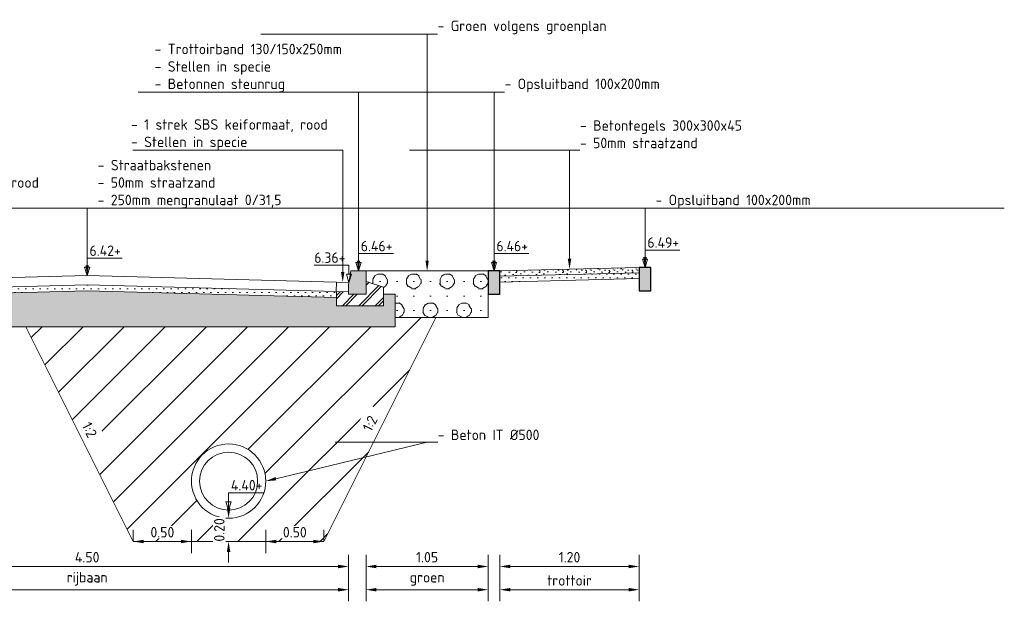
# Model space of a CAD drawing. Header units: metres. Extents: x 155733.7 to 155749.8, y 461848 to 461883.6.
# Tile 13 of 13: x 155740.4 to 155748.8, y 461878.6 to 461883.6. Entities that reach past the tile are written whole.
import ezdxf
from ezdxf import colors
from ezdxf.entities.mleader import LeaderData, LeaderLine
from ezdxf.math import Vec2, Vec3

# ---------------------------------------------------------------- set-up
doc = ezdxf.new("R2010")
doc.units = ezdxf.units.M
doc.layers.get('0').update_dxf_attribs({"lineweight": 18})
doc.layers.get('Defpoints').update_dxf_attribs({"lineweight": 18})
for name, color, linetype, lineweight, true_color in [('N-WE-GR-HEESTER-GD', 3, 'Continuous', 18, 0x00ff00), ('N-WE-GR-TEELAARDE 50-A', 7, 'Continuous', 18, 0xa55200), ('N-WE-RI-ITR-GD', 7, 'Continuous', 18, 0x00a500)]:
    doc.layers.add(name, color=color, linetype=linetype, lineweight=lineweight, true_color=true_color)
for name, color, linetype, lineweight in [('N-WE-GW-GROND_ZAND-AD-50', 7, 'Continuous', 18), ('N-WE-GW-OPHOGING-WERK-AD-50', 92, 'Continuous', 18), ('N-WE-OG-HOOGTEPUNT-T18', 10, 'Continuous', 18), ('N-WE-VH-FUNDERING-AD-50', 252, 'Continuous', 18), ('N-WE-VH-KANTOPSLUITING_OPSLUITBAND-SD', 150, 'Continuous', 25), ('N-WE-VH-KANTOPSLUITING_TROTTOIRBAND-SD', 210, 'Continuous', 18), ('N-WE-VH-VERHARDING-GD', 7, 'Continuous', 18), ('N-WE-VH-VERHARDING_FUNDERING-A-20', 7, 'Continuous', 18), ('X-XX-AL-M', 7, 'Continuous', 18), ('X-XX-AL-PEILMAAT-SD', 7, 'Continuous', 18), ('X-XX-AL-T18', 10, 'Continuous', 18)]:
    doc.layers.add(name, color=color, linetype=linetype, lineweight=lineweight)
doc.layers.add('X-XX-AL-HULPLIJN-G', color=210, linetype='Continuous', lineweight=18, plot=False)
doc.styles.add('NLCS-ISO', font='NLCS-ISO.ttf')
doc.styles.add('NLCS-ISO-M50-T18', font='NLCS-ISO.ttf', dxfattribs={"height": 0.09})
doc.dimstyles.new('NLCS-M50-T18-PIJL_L2_H2', dxfattribs={"dimscale": 0.05, "dimtxt": 2.5, "dimasz": 1.8, "dimexe": 2, "dimexo": 2, "dimgap": 0.7, "dimtad": 1, "dimzin": 0, "dimdsep": 46, "dimtxsty": 'NLCS-ISO-M50-T18', "dimcen": 0, "dimdle": 2, "dimclrd": 256, "dimclre": 256, "dimclrt": 10, "dimazin": 0, "dimtfac": 1, "dimtdec": 3, "dimtofl": 0, "dimtmove": 0, "dimatfit": 3, "dimfxl": 2, "dimfxlon": 1, "dimtfillclr": 256, "dimtolj": 1, "dimtzin": 0, "dimlwd": -1, "dimlwe": -1, "dimarcsym": 0})
pattern_1 = [(0, (0, -0.608964), (0.03125, 0.03125), [0, -0.0625])]

# ---------------------------------------------------------------- blocks, each defined once
blk = doc.blocks.new('SVH-KANTOPSLUITING_TROTTOIRBAND_130 150X200-D')
blk.add_hatch(color=254).paths.add_polyline_path([(-0.15, -0.12), (-0.15, -0.2), (0, -0.2), (0, 0), (-0.13, 0)])
at = {"flags": 128}
blk.add_lwpolyline([(-0.15, -0.12), (-0.15, -0.2), (0, -0.2), (0, 0), (-0.13, 0)], close=True, dxfattribs=at)
blk = doc.blocks.new('SAL-PEILMAAT_INFRACAD_H01-SOD')
for p, q in [((0, 3), (6, 3)), ((0, 1.44), (0, 3)), ((0.45, 1.44), (-0.45, 1.44)), ((-0.45, 1.44), (0, 0)), ((0.45, 1.44), (0, 0))]:
    blk.add_line(p, q)
at = {"style": 'NLCS-ISO'}
blk.add_attdef('...', (0.4, 3.4), '', height=1.8, dxfattribs=at)
blk = doc.blocks.new('*D26')
at = {"layer": 'Defpoints', "color": 0, "transparency": 16777216}
for p in [(155738.6849, 461881.35), (155743.1849, 461881.33), (155743.1849, 461878.9048)]:
    blk.add_point(p, dxfattribs=at)
at = {"layer": 'X-XX-AL-M', "transparency": 16777216}
for p, q in [((155738.6849, 461879.0048), (155738.6849, 461878.8048)), ((155743.1849, 461879.0048), (155743.1849, 461878.8048)), ((155738.7749, 461878.9048), (155743.0949, 461878.9048))]:
    blk.add_line(p, q, dxfattribs=at)
for points in [[(155738.7749, 461878.9198), (155738.7749, 461878.8898), (155738.6849, 461878.9048)], [(155743.0949, 461878.9198), (155743.0949, 461878.8898), (155743.1849, 461878.9048)]]:
    blk.add_solid(points, dxfattribs=at)
at = {"layer": 'X-XX-AL-M', "color": 10, "transparency": 16777216, "insert": (155740.9349, 461878.9848), "char_height": 0.09, "attachment_point": 5, "style": 'NLCS-ISO-M50-T18', "bg_fill": 3, "box_fill_scale": 1.1, "bg_fill_color": 256, "bg_fill_true_color": 13158600, "bg_fill_transparency": 0}
blk.add_mtext('\\A1;4.50', dxfattribs=at)
blk = doc.blocks.new('*D27')
at = {"layer": 'Defpoints', "color": 0, "transparency": 16777216}
for p in [(155744.4865, 461881.45), (155745.686, 461881.48), (155745.686, 461878.9048)]:
    blk.add_point(p, dxfattribs=at)
at = {"layer": 'X-XX-AL-M', "transparency": 16777216}
for p, q in [((155744.4865, 461879.0048), (155744.4865, 461878.8048)), ((155745.686, 461879.0048), (155745.686, 461878.8048)), ((155744.5765, 461878.9048), (155745.596, 461878.9048))]:
    blk.add_line(p, q, dxfattribs=at)
for points in [[(155744.5765, 461878.9198), (155744.5765, 461878.8898), (155744.4865, 461878.9048)], [(155745.596, 461878.9198), (155745.596, 461878.8898), (155745.686, 461878.9048)]]:
    blk.add_solid(points, dxfattribs=at)
at = {"layer": 'X-XX-AL-M', "color": 10, "transparency": 16777216, "insert": (155745.0862, 461878.9848), "char_height": 0.09, "attachment_point": 5, "style": 'NLCS-ISO-M50-T18', "bg_fill": 3, "box_fill_scale": 1.1, "bg_fill_color": 256, "bg_fill_true_color": 13158600, "bg_fill_transparency": 0}
blk.add_mtext('\\A1;1.20', dxfattribs=at)
blk = doc.blocks.new('*D28')
at = {"layer": 'Defpoints', "color": 0, "transparency": 16777216}
for p in [(155743.3349, 461881.45), (155744.3865, 461881.45), (155744.3865, 461878.9048)]:
    blk.add_point(p, dxfattribs=at)
at = {"layer": 'X-XX-AL-M', "transparency": 16777216}
for p, q in [((155743.3349, 461879.0048), (155743.3349, 461878.8048)), ((155744.3865, 461879.0048), (155744.3865, 461878.8048)), ((155743.4249, 461878.9048), (155744.2965, 461878.9048))]:
    blk.add_line(p, q, dxfattribs=at)
for points in [[(155743.4249, 461878.9198), (155743.4249, 461878.8898), (155743.3349, 461878.9048)], [(155744.2965, 461878.9198), (155744.2965, 461878.8898), (155744.3865, 461878.9048)]]:
    blk.add_solid(points, dxfattribs=at)
at = {"layer": 'X-XX-AL-M', "color": 10, "transparency": 16777216, "insert": (155743.8607, 461878.9848), "char_height": 0.09, "attachment_point": 5, "style": 'NLCS-ISO-M50-T18', "bg_fill": 3, "box_fill_scale": 1.1, "bg_fill_color": 256, "bg_fill_true_color": 13158600, "bg_fill_transparency": 0}
blk.add_mtext('\\A1;1.05', dxfattribs=at)
blk = doc.blocks.new('*D29')
at = {"layer": 'Defpoints', "color": 0, "transparency": 16777216}
for p in [(155744.4865, 461881.45), (155745.686, 461881.48), (155744.4865, 461878.7048)]:
    blk.add_point(p, dxfattribs=at)
at = {"layer": 'X-XX-AL-M', "transparency": 16777216}
for p, q in [((155744.4865, 461878.8048), (155744.4865, 461878.6048)), ((155745.686, 461878.8048), (155745.686, 461878.6048)), ((155745.596, 461878.7048), (155744.5765, 461878.7048))]:
    blk.add_line(p, q, dxfattribs=at)
for points in [[(155744.5765, 461878.7198), (155744.5765, 461878.6898), (155744.4865, 461878.7048)], [(155745.596, 461878.7198), (155745.596, 461878.6898), (155745.686, 461878.7048)]]:
    blk.add_solid(points, dxfattribs=at)
at = {"layer": 'X-XX-AL-M', "color": 10, "transparency": 16777216, "insert": (155745.0862, 461878.7848), "char_height": 0.09, "attachment_point": 5, "style": 'NLCS-ISO-M50-T18', "bg_fill": 3, "box_fill_scale": 1.1, "bg_fill_color": 256, "bg_fill_true_color": 13158600, "bg_fill_transparency": 0}
blk.add_mtext('\\A1;trottoir', dxfattribs=at)
blk = doc.blocks.new('*D30')
at = {"layer": 'Defpoints', "color": 0, "transparency": 16777216}
for p in [(155743.3349, 461881.45), (155744.3865, 461881.45), (155743.3349, 461878.7048)]:
    blk.add_point(p, dxfattribs=at)
at = {"layer": 'X-XX-AL-M', "transparency": 16777216}
for p, q in [((155743.3349, 461878.8048), (155743.3349, 461878.6048)), ((155744.3865, 461878.8048), (155744.3865, 461878.6048)), ((155744.2965, 461878.7048), (155743.4249, 461878.7048))]:
    blk.add_line(p, q, dxfattribs=at)
for points in [[(155743.4249, 461878.7198), (155743.4249, 461878.6898), (155743.3349, 461878.7048)], [(155744.2965, 461878.7198), (155744.2965, 461878.6898), (155744.3865, 461878.7048)]]:
    blk.add_solid(points, dxfattribs=at)
at = {"layer": 'X-XX-AL-M', "color": 10, "transparency": 16777216, "insert": (155743.8607, 461878.7983), "char_height": 0.09, "attachment_point": 5, "style": 'NLCS-ISO-M50-T18', "bg_fill": 3, "box_fill_scale": 1.1, "bg_fill_color": 256, "bg_fill_true_color": 13158600, "bg_fill_transparency": 0}
blk.add_mtext('\\A1;groen', dxfattribs=at)
blk = doc.blocks.new('*D31')
at = {"layer": 'Defpoints', "color": 0, "transparency": 16777216}
for p in [(155738.6849, 461881.35), (155743.1849, 461881.33), (155738.6849, 461878.7048)]:
    blk.add_point(p, dxfattribs=at)
at = {"layer": 'X-XX-AL-M', "transparency": 16777216}
for p, q in [((155738.6849, 461878.8048), (155738.6849, 461878.6048)), ((155743.1849, 461878.8048), (155743.1849, 461878.6048)), ((155743.0949, 461878.7048), (155738.7749, 461878.7048))]:
    blk.add_line(p, q, dxfattribs=at)
for points in [[(155738.7749, 461878.7198), (155738.7749, 461878.6898), (155738.6849, 461878.7048)], [(155743.0949, 461878.7198), (155743.0949, 461878.6898), (155743.1849, 461878.7048)]]:
    blk.add_solid(points, dxfattribs=at)
at = {"layer": 'X-XX-AL-M', "color": 10, "transparency": 16777216, "insert": (155740.9349, 461878.7983), "char_height": 0.09, "attachment_point": 5, "style": 'NLCS-ISO-M50-T18', "bg_fill": 3, "box_fill_scale": 1.1, "bg_fill_color": 256, "bg_fill_true_color": 13158600, "bg_fill_transparency": 0}
blk.add_mtext('\\A1;rijbaan', dxfattribs=at)
blk = doc.blocks.new('*D34')
at = {"layer": 'Defpoints', "color": 0, "transparency": 16777216}
for p in [(155741.8319, 461879.64), (155741.3319, 461879.12), (155741.3319, 461879.12)]:
    blk.add_point(p, dxfattribs=at)
at = {"layer": 'X-XX-AL-M', "transparency": 16777216}
for p, q in [((155741.3319, 461879.12), (155741.3319, 461879.22)), ((155741.8319, 461879.22), (155741.8319, 461879.02)), ((155741.7419, 461879.12), (155741.4219, 461879.12))]:
    blk.add_line(p, q, dxfattribs=at)
for points in [[(155741.4219, 461879.135), (155741.4219, 461879.105), (155741.3319, 461879.12)], [(155741.7419, 461879.135), (155741.7419, 461879.105), (155741.8319, 461879.12)]]:
    blk.add_solid(points, dxfattribs=at)
at = {"layer": 'X-XX-AL-M', "color": 10, "transparency": 16777216, "insert": (155741.5819, 461879.2), "char_height": 0.09, "attachment_point": 5, "style": 'NLCS-ISO-M50-T18', "bg_fill": 3, "box_fill_scale": 1.1, "bg_fill_color": 256, "bg_fill_true_color": 13158600, "bg_fill_transparency": 0}
blk.add_mtext('\\A1;0.50', dxfattribs=at)
blk = doc.blocks.new('*D35')
at = {"layer": 'Defpoints', "color": 0, "transparency": 16777216}
for p in [(155742.4719, 461879.64), (155742.9718, 461879.12), (155742.9718, 461879.12)]:
    blk.add_point(p, dxfattribs=at)
at = {"layer": 'X-XX-AL-M', "transparency": 16777216}
for p, q in [((155742.4719, 461879.22), (155742.4719, 461879.02)), ((155742.9718, 461879.12), (155742.9718, 461879.22)), ((155742.5619, 461879.12), (155742.8818, 461879.12))]:
    blk.add_line(p, q, dxfattribs=at)
for points in [[(155742.5619, 461879.135), (155742.5619, 461879.105), (155742.4719, 461879.12)], [(155742.8818, 461879.135), (155742.8818, 461879.105), (155742.9718, 461879.12)]]:
    blk.add_solid(points, dxfattribs=at)
at = {"layer": 'X-XX-AL-M', "color": 10, "transparency": 16777216, "insert": (155742.7218, 461879.2), "char_height": 0.09, "attachment_point": 5, "style": 'NLCS-ISO-M50-T18', "bg_fill": 3, "box_fill_scale": 1.1, "bg_fill_color": 256, "bg_fill_true_color": 13158600, "bg_fill_transparency": 0}
blk.add_mtext('\\A1;0.50', dxfattribs=at)
blk = doc.blocks.new('*D36')
at = {"layer": 'X-XX-AL-M', "transparency": 16777216}
for p, q in [((155742.1519, 461879.41), (155742.1519, 461879.5)), ((155742.1519, 461879.32), (155742.0519, 461879.32)), ((155742.1519, 461879.12), (155742.0519, 461879.12)), ((155742.1519, 461879.03), (155742.1519, 461878.94))]:
    blk.add_line(p, q, dxfattribs=at)
for points in [[(155742.1369, 461879.41), (155742.1669, 461879.41), (155742.1519, 461879.32)], [(155742.1369, 461879.03), (155742.1669, 461879.03), (155742.1519, 461879.12)]]:
    blk.add_solid(points, dxfattribs=at)
at = {"layer": 'X-XX-AL-M', "color": 10, "transparency": 16777216, "insert": (155742.0719, 461879.22), "char_height": 0.09, "attachment_point": 5, "rotation": 90, "style": 'NLCS-ISO-M50-T18', "bg_fill": 3, "box_fill_scale": 1.1, "bg_fill_color": 256, "bg_fill_true_color": 13158600, "bg_fill_transparency": 0}
blk.add_mtext('\\A1;0.20', dxfattribs=at)
at = {"layer": 'Defpoints', "color": 0, "transparency": 16777216}
for p in [(155742.1519, 461879.32), (155742.1519, 461879.12), (155742.1519, 461879.12)]:
    blk.add_point(p, dxfattribs=at)
blk = doc.blocks.new('SVH-KANTOPSLUITING_OPSLUITBAND_100X200-D')
blk.add_hatch(color=254).paths.add_polyline_path([(-0.1, -0.2), (0, -0.2), (0, 0), (-0.1, 0)])
at = {"flags": 128}
blk.add_lwpolyline([(-0.1, -0.2), (0, -0.2), (0, 0), (-0.1, 0)], close=True, dxfattribs=at)

msp = doc.modelspace()

# ---------------------------------------------------------------- hatches: boundary and pattern name
at = {"layer": 'N-WE-GR-TEELAARDE 50-A'}
h = msp.add_hatch(dxfattribs=at)
h.set_pattern_fill('AGR-BOMENGROND-SO', color=256, scale=0.05, pattern_type=2)
h.set_pattern_definition([(0, (162193.89987, 470374.85934), (0, 0.125), [0, -0.1443375]), (0, (162193.88312, 470374.79684), (0.1443375, 0.25), [0.033494, -0.255181]), (30, (162193.91662, 470374.79684), (0.144337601, 0.2499999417), [0.033494, -0.466506]), (60, (162193.94562, 470374.81359), (-0.144337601, 0.249999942), [0.033494, -0.255181]), (90, (162193.96237, 470374.84259), (-0.1443375, 0.25), [0.033494, -0.466506]), (120, (162193.96237, 470374.87609), (-0.288675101, -5.8e-08), [0.033494, -0.255181]), (150, (162193.94562, 470374.90509), (-0.288675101, 5.83e-08), [0.033494, -0.466506]), (180, (162193.91662, 470374.92184), (-0.1443375, -0.25), [0.033494, -0.255181]), (210, (162193.88312, 470374.92184), (-0.144337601, -0.2499999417), [0.033494, -0.466506]), (240, (162193.85412, 470374.9051), (0.144337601, -0.249999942), [0.033494, -0.255181]), (270, (162193.83737, 470374.87609), (0.1443375, -0.25), [0.033494, -0.466506]), (300, (162193.83737, 470374.8426), (0.288675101, 5.8e-08), [0.033494, -0.255181]), (330, (162193.85412, 470374.81359), (0.288675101, -5.83e-08), [0.033494, -0.466506])])
h.paths.add_polyline_path([(155744.3865, 461881.05), (155744.3865, 461881.45), (155743.3349, 461881.45), (155743.3349, 461881.3609), (155743.4849, 461881.3108), (155743.4849, 461881.25), (155743.5849, 461881.25), (155743.5849, 461881.05)])
at = {"layer": 'N-WE-GW-GROND_ZAND-AD-50', "ltscale": 0.2, "transparency": 33554687}
h = msp.add_hatch(dxfattribs=at)
h.set_pattern_fill('AGW-GROND_ZAND_CUNETZAND-SOD', color=256, scale=0.05, pattern_type=2)
h.set_pattern_definition(pattern_1)
h.paths.add_polyline_path([(155744.4865, 461881.405), (155744.4865, 461881.355), (155745.686, 461881.385), (155745.686, 461881.435)])
h = msp.add_hatch(dxfattribs=at)
h.set_pattern_fill('AGW-GROND_ZAND_CUNETZAND-SOD', color=256, scale=0.05, pattern_type=2)
h.set_pattern_definition(pattern_1)
h.paths.add_polyline_path([(155743.0797, 461881.2227), (155743.0796, 461881.2728), (155740.9349, 461881.33), (155738.7899, 461881.2728), (155738.7899, 461881.2227), (155740.9349, 461881.2799)])
at = {"layer": 'N-WE-GW-OPHOGING-WERK-AD-50'}
h = msp.add_hatch(dxfattribs=at)
h.set_pattern_fill('AGW-WERK_AANVULLEN-SOD', color=256, scale=0.05, pattern_type=2)
h.set_pattern_definition([(45, (0, 1.37094), (-0.1767766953, 0.1767766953), [])])
h.paths.add_polyline_path([(155741.3319, 461879.12), (155742.9718, 461879.12), (155743.9368, 461881.05), (155743.5849, 461881.05), (155743.5849, 461880.9701), (155740.4068, 461880.9701)])
h.paths.add_polyline_path([(155742.4719, 461879.64, -1), (155741.8319, 461879.64, -1)], flags=16)
h.paths.add_polyline_path([(155742.4019, 461879.64, -1), (155741.9019, 461879.64, -1)], flags=0)
at = {"layer": 'N-WE-VH-FUNDERING-AD-50'}
h = msp.add_hatch(dxfattribs=at)
h.set_pattern_fill('AVH-FUNDERING_01-SOD', color=256, scale=0.2, pattern_type=2)
h.set_pattern_definition([(0, (0.19, 0.128), (0, 0.2), [0, -0.2]), (0, (0.192, 0.058), (0, 0.2), [0, -0.2]), (0, (0.198, 0.166), (0, 0.2), [0, -0.2]), (338.1986, (0.094, 0.104), (0.6000000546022, -0.1999999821), [0.0215406, -1.0554924]), (216.8699, (0.114, 0.096), (0.599999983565, 0.4000000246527), [0.01, -0.99]), (130.6013, (0.106, 0.09), (1.0000000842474, -1.19999980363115), [0.018439, -1.8254698]), (206.5651, (0.04, 0.066), (-0.199999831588, -0.20000026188), [0.0044722, -0.4427414]), (326.3099, (0.036, 0.064), (0.399999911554, -0.2000002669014), [0.0072112, -0.7138992]), (108.4349, (0.042, 0.06), (-0.1999996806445, 0.400000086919), [0.0063246, -0.626131]), (225, (0.168, 0.046), (-2e-17, -0.20000006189), [0.0084852, -0.2743574]), (0, (0.162, 0.04), (0.2, 0.2), [0.012, -0.188]), (135, (0.174, 0.04), (-0.20000006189, 0), [0.0084852, -0.2743574]), (251.5651, (0.144, 0.174), (0.1999996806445, 0.400000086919), [0.0063246, -0.626131]), (0, (0.142, 0.168), (0.2, 0.2), [0.01, -0.19]), (143.1301, (0.152, 0.168), (-0.599999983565, 0.4000000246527), [0.01, -0.99]), (213.6901, (0.038, 0.176), (0.399999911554, 0.2000002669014), [0.0072112, -0.7138992]), (341.5651, (0.032, 0.172), (-0.400000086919, 0.1999996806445), [0.0126492, -0.6198064]), (126.8699, (0.044, 0.168), (0.4000000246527, -0.599999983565), [0.01, -0.99]), (0, (0.096, 0.168), (0, 0.2), [0, -0.2]), (0, (0.042, 0.116), (0, 0.2), [0, -0.2]), (0, (0.098, 0.042), (0, 0.2), [0, -0.2]), (0, (0.152, 0.104), (0, 0.2), [0, -0.2]), (0, (0.094, 0.138), (0, 0.2), [0, -0.2]), (0, (0.05, 0.144), (0, 0.2), [0, -0.2]), (0, (0.068, 0.132), (0, 0.2), [0, -0.2]), (0, (0.06, 0.084), (0, 0.2), [0, -0.2]), (0, (0.012, 0.092), (0, 0.2), [0, -0.2]), (0, (0.014, 0.138), (0, 0.2), [0, -0.2]), (0, (0.008, 0.182), (0, 0.2), [0, -0.2]), (0, (0.07, 0.19), (0, 0.2), [0, -0.2]), (0, (0.114, 0.198), (0, 0.2), [0, -0.2]), (0, (0.184, 0.19), (0, 0.2), [0, -0.2]), (0, (0.136, 0.128), (0, 0.2), [0, -0.2]), (0, (0.116, 0.164), (0, 0.2), [0, -0.2]), (0, (0.132, 0.068), (0, 0.2), [0, -0.2]), (0, (0.072, 0.058), (0, 0.2), [0, -0.2]), (0, (0.132, 0.014), (0, 0.2), [0, -0.2]), (0, (0.066, 0.026), (0, 0.2), [0, -0.2]), (0, (0.002, 0.02), (0, 0.2), [0, -0.2]), (0, (0.026, 0.01), (0, 0.2), [0, -0.2]), (0, (0.028, 0.038), (0, 0.2), [0, -0.2]), (0, (0.162, 0.006), (0, 0.2), [0, -0.2]), (0, (0.186, 0.088), (0, 0.2), [0, -0.2]), (0, (0.176, 0.148), (0, 0.2), [0, -0.2]), (0, (0.084, 0.004), (0, 0.2), [0, -0.2])])
h.paths.add_polyline_path([(155744.4865, 461881.45), (155744.4865, 461881.405), (155745.686, 461881.435), (155745.686, 461881.48)])
h = msp.add_hatch(dxfattribs=at)
h.set_pattern_fill('AVH-FUNDERING_01-SOD', color=256, scale=0.2, pattern_type=2)
h.set_pattern_definition([(0, (155741.12486, 461882.0169), (0, 0.2), [0, -0.2]), (0, (155741.12686, 461881.9469), (0, 0.2), [0, -0.2]), (0, (155741.13286, 461882.0549), (0, 0.2), [0, -0.2]), (338.1986, (155741.028856, 461881.9929), (0.60000005, -0.2), [0.021541, -1.055492]), (216.8699, (155741.048856, 461881.9849), (0.6, 0.4), [0.01, -0.99]), (130.6013, (155741.040856, 461881.978898), (1.00000008, -1.1999998), [0.018439, -1.82547]), (206.565, (155740.97486, 461881.9549), (-0.1999998, -0.2000003), [0.004472, -0.442741]), (326.31, (155740.970856, 461881.9529), (0.3999999, -0.2000003), [0.007211, -0.713899]), (108.435, (155740.976856, 461881.9489), (-0.1999997, 0.4000001), [0.006325, -0.626131]), (225, (155741.10286, 461881.9349), (-2e-17, -0.2), [0.008485, -0.274357]), (0, (155741.09686, 461881.9289), (0.2, 0.2), [0.012, -0.188]), (135, (155741.10886, 461881.9289), (-0.2, 0), [0.008485, -0.274357]), (251.565, (155741.078856, 461882.0629), (0.1999997, 0.4000001), [0.006325, -0.626131]), (0, (155741.07686, 461882.0569), (0.2, 0.2), [0.01, -0.19]), (143.1301, (155741.086856, 461882.0569), (-0.6, 0.4), [0.01, -0.99]), (213.69, (155740.972856, 461882.0649), (0.3999999, 0.2000003), [0.007211, -0.713899]), (341.565, (155740.966856, 461882.0609), (-0.4000001, 0.1999997), [0.012649, -0.619806]), (126.8699, (155740.978856, 461882.0569), (0.4, -0.6), [0.01, -0.99]), (0, (155741.03086, 461882.0569), (0, 0.2), [0, -0.2]), (0, (155740.97686, 461882.0049), (0, 0.2), [0, -0.2]), (0, (155741.03286, 461881.9309), (0, 0.2), [0, -0.2]), (0, (155741.08686, 461881.9929), (0, 0.2), [0, -0.2]), (0, (155741.02886, 461882.0269), (0, 0.2), [0, -0.2]), (0, (155740.98486, 461882.0329), (0, 0.2), [0, -0.2]), (0, (155741.00286, 461882.0209), (0, 0.2), [0, -0.2]), (0, (155740.99486, 461881.9729), (0, 0.2), [0, -0.2]), (0, (155740.94686, 461881.9809), (0, 0.2), [0, -0.2]), (0, (155740.94886, 461882.0269), (0, 0.2), [0, -0.2]), (0, (155740.94286, 461882.0709), (0, 0.2), [0, -0.2]), (0, (155741.00486, 461882.0789), (0, 0.2), [0, -0.2]), (0, (155741.04886, 461882.0869), (0, 0.2), [0, -0.2]), (0, (155741.11886, 461882.0789), (0, 0.2), [0, -0.2]), (0, (155741.07086, 461882.0169), (0, 0.2), [0, -0.2]), (0, (155741.05086, 461882.0529), (0, 0.2), [0, -0.2]), (0, (155741.06686, 461881.9569), (0, 0.2), [0, -0.2]), (0, (155741.00686, 461881.9469), (0, 0.2), [0, -0.2]), (0, (155741.06686, 461881.9029), (0, 0.2), [0, -0.2]), (0, (155741.00086, 461881.9149), (0, 0.2), [0, -0.2]), (0, (155740.93686, 461881.9089), (0, 0.2), [0, -0.2]), (0, (155740.96086, 461881.8989), (0, 0.2), [0, -0.2]), (0, (155740.96286, 461881.9269), (0, 0.2), [0, -0.2]), (0, (155741.09686, 461881.8949), (0, 0.2), [0, -0.2]), (0, (155741.12086, 461881.9769), (0, 0.2), [0, -0.2]), (0, (155741.11086, 461882.0369), (0, 0.2), [0, -0.2]), (0, (155741.01886, 461881.8929), (0, 0.2), [0, -0.2])])
h.paths.add_polyline_path([(155738.7899, 461881.2227), (155738.7899, 461881.1007), (155738.3349, 461881.1), (155738.3349, 461880.9701), (155743.5849, 461880.9701), (155743.5849, 461881.25), (155743.4849, 461881.25), (155743.4849, 461881.15), (155743.0799, 461881.15), (155743.0797, 461881.2227), (155740.9349, 461881.2799)])
at = {"layer": 'N-WE-VH-VERHARDING_FUNDERING-A-20'}
h = msp.add_hatch(dxfattribs=at)
h.set_pattern_fill('AVH-FUNDERING_SCHUIMBETON-SO', color=256, scale=0.02, angle=0.21518, pattern_type=2)
h.set_pattern_definition([(45.215183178, (10809.32375, 49789.25704), (-0.070975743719, 0.07044461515), []), (45.215183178, (10809.32385, 49789.22904), (-0.070975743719, 0.07044461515), [])])
h.paths.add_polyline_path([(155743.1847, 461881.27), (155743.0796, 461881.2728), (155743.0799, 461881.15), (155743.4849, 461881.15), (155743.4849, 461881.3108), (155743.3349, 461881.3609), (155743.3349, 461881.25), (155743.1849, 461881.25)])

# ---------------------------------------------------------------- linework, layer by layer
at = {"layer": 'N-WE-GR-HEESTER-GD', "flags": 128}
msp.add_lwpolyline([(155743.3349, 461881.45), (155744.3865, 461881.45)], dxfattribs=at)
at = {"layer": 'N-WE-RI-ITR-GD'}
for radius in [0.32, 0.25]:
    msp.add_circle((155742.1519, 461879.64), radius, dxfattribs=at)
at = {"layer": 'N-WE-VH-VERHARDING-GD', "flags": 128}
for points in [[(155743.5849, 461881.05), (155744.3865, 461881.05), (155744.3865, 461881.45)], [(155744.4865, 461881.45), (155745.686, 461881.48)], [(155744.4865, 461881.405), (155745.686, 461881.435)], [(155738.6849, 461881.35), (155740.9349, 461881.41), (155743.1882, 461881.3499)], [(155743.0799, 461881.3528), (155743.0777, 461881.2728)], [(155744.4865, 461881.355), (155745.686, 461881.385)], [(155738.687, 461881.27), (155740.9349, 461881.33), (155743.1827, 461881.27)], [(155738.7899, 461881.2227), (155740.9349, 461881.2799), (155743.0797, 461881.2227)], [(155743.4849, 461881.25), (155743.5849, 461881.25), (155743.5849, 461880.9701), (155738.3349, 461880.9701), (155738.3349, 461881.1)], [(155740.4068, 461880.9701), (155741.3319, 461879.12), (155742.9718, 461879.12), (155743.9368, 461881.05)]]:
    msp.add_lwpolyline(points, dxfattribs=at)
msp.add_lwpolyline([(155743.1847, 461881.27), (155743.1849, 461881.25), (155743.3349, 461881.25), (155743.3349, 461881.3609), (155743.4849, 461881.3108), (155743.4849, 461881.15), (155743.0799, 461881.15), (155743.0796, 461881.2728)], close=True, dxfattribs=at)
at = {"layer": 'X-XX-AL-HULPLIJN-G', "flags": 128}
msp.add_lwpolyline([(155733.7786, 461881.99), (155748.8285, 461881.99)], dxfattribs=at)

# ---------------------------------------------------------------- block references
at = {"layer": 'N-WE-VH-KANTOPSLUITING_TROTTOIRBAND-SD'}
msp.add_blockref('SVH-KANTOPSLUITING_TROTTOIRBAND_130 150X200-D', (155743.3349, 461881.45), dxfattribs=at)
at = {"layer": 'X-XX-AL-PEILMAAT-SD', "xscale": 0.05, "yscale": 0.05, "zscale": 0.05}
for p, values in [((155743.2699, 461881.45), {'...': '6.46+'}), ((155744.4365, 461881.45), {'...': '6.46+'}), ((155745.736, 461881.48), {'...': '6.49+'}), ((155740.9349, 461881.41), {'...': '6.42+'}), ((155742.1519, 461879.39), {'...': '4.40+'})]:
    msp.add_blockref('SAL-PEILMAAT_INFRACAD_H01-SOD', p, dxfattribs=at).add_auto_attribs(values)

# ---------------------------------------------------------------- leaders
at = {"layer": 'N-WE-OG-HOOGTEPUNT-T18'}
ml = msp.add_multileader_mtext('Standard', dxfattribs=at)
ml.set_content('- Trottoirband 130/150x250mm\\P- Stellen in specie\\P- Betonnen steunrug', color=256, style='NLCS-ISO-M50-T18')
ml.set_leader_properties(color=256, linetype='ByLayer', lineweight=-1)
ml.build(insert=Vec2(0, 0))
ml.multileader.update_dxf_attribs({"text_left_attachment_type": 5, "text_right_attachment_type": 5, "dogleg_length": 0.09, "arrow_head_size": 0.09})
ctx = ml.context
ctx.base_point, ctx.char_height, ctx.arrow_head_size, ctx.landing_gap_size, ctx.plane_origin = Vec3(155741.5149, 461882.99), 0.09, 0.09, 0, Vec3(302230.8797, 37956.9157)
ctx.left_attachment, ctx.right_attachment = 5, 5
notes = []
notes.append((ctx, [(0, (1, 1, 0), (155743.2699, 461882.99), (-1, 0), 0.09, [(0, [(155743.2699, 461881.45)], 0, [])])]))
ctx.mtext.insert, ctx.mtext.flow_direction = Vec3(155741.5149, 461883.407), 5
for ctx, leaders in notes:
    for number, flags, end, landing, length, lines in leaders:
        leader = LeaderData()
        leader.index, (leader.has_last_leader_line, leader.has_dogleg_vector, leader.attachment_direction) = number, flags
        leader.last_leader_point, leader.dogleg_vector, leader.dogleg_length = Vec3(end), Vec3(landing), length
        for number, points, colour, breaks in lines:
            line = LeaderLine()
            line.index, line.vertices, line.color, line.breaks = number, Vec3.list(points), colors.encode_raw_color(colour), breaks
            leader.lines.append(line)
        ctx.leaders.append(leader)

# ---------------------------------------------------------------- next in the draw order: dimensions: what is measured, and where the dimension line sits
at = {"layer": 'X-XX-AL-M'}
for base, p1, p2, picture, middle in [((155744.3865, 461878.9048), (155743.3349, 461881.45), (155744.3865, 461881.45), '*D28', (155743.8607, 461878.9848)), ((155745.686, 461878.9048), (155744.4865, 461881.45), (155745.686, 461881.48), '*D27', (155745.0862, 461878.9848)), ((155743.1849, 461878.9048), (155738.6849, 461881.35), (155743.1849, 461881.33), '*D26', (155740.9349, 461878.9848))]:
    dim = msp.add_linear_dim(base=base, p1=p1, p2=p2, dimstyle='NLCS-M50-T18-PIJL_L2_H2', override={"dimtfill": 1}, dxfattribs=at)
    dim.commit()
    dim.dimension.update_dxf_attribs({"geometry": picture, "text_midpoint": middle})

# ---------------------------------------------------------------- next in the draw order: dimensions: what is measured, and where the dimension line sits
for base, p1, p2, text, picture, middle in [((155743.3349, 461878.7048), (155744.3865, 461881.45), (155743.3349, 461881.45), 'groen', '*D30', (155743.8607, 461878.7983)), ((155744.4865, 461878.7048), (155745.686, 461881.48), (155744.4865, 461881.45), 'trottoir', '*D29', (155745.0862, 461878.7848)), ((155738.6849, 461878.7048), (155743.1849, 461881.33), (155738.6849, 461881.35), 'rijbaan', '*D31', (155740.9349, 461878.7983))]:
    dim = msp.add_linear_dim(base=base, p1=p1, p2=p2, text=text, dimstyle='NLCS-M50-T18-PIJL_L2_H2', override={"dimtfill": 1}, dxfattribs=at)
    dim.commit()
    dim.dimension.update_dxf_attribs({"geometry": picture, "text_midpoint": middle})

# ---------------------------------------------------------------- next in the draw order: block references
at = {"layer": 'N-WE-VH-KANTOPSLUITING_OPSLUITBAND-SD'}
for p in [(155744.4865, 461881.45), (155744.4865, 461881.45), (155745.786, 461881.48)]:
    msp.add_blockref('SVH-KANTOPSLUITING_OPSLUITBAND_100X200-D', p, dxfattribs=at)
at = {"layer": 'X-XX-AL-PEILMAAT-SD'}
ref = msp.add_blockref('SAL-PEILMAAT_INFRACAD_H01-SOD', (155743.1882, 461881.3499), dxfattribs=dict(at, xscale=-0.05, yscale=0.05, zscale=0.05))
ref.add_attrib('...', '6.36+', (155742.8892, 461881.5199), dxfattribs={"layer": '0', "height": 0.09, "style": 'NLCS-ISO'})

# ---------------------------------------------------------------- next in the draw order: texts
at = {"layer": 'X-XX-AL-T18', "char_height": 0.09, "attachment_point": 1, "style": 'NLCS-ISO-M50-T18', "bg_fill": 3, "box_fill_scale": 1.5, "bg_fill_color": 256, "bg_fill_transparency": 0}
for insert, rotation in [((155743.3006, 461880.0984), 63.43495), ((155740.9661, 461880.1595), 296.56505)]:
    msp.add_mtext_dynamic_manual_height_columns('1:2', width=0.159586, gutter_width=0.45, heights=[0], dxfattribs=dict(at, insert=insert, rotation=rotation))

# ---------------------------------------------------------------- next in the draw order: dimensions: what is measured, and where the dimension line sits
at = {"layer": 'X-XX-AL-M'}
for base, p1, p2, picture, middle in [((155741.3319, 461879.12), (155741.8319, 461879.64), (155741.3319, 461879.12), '*D34', (155741.5819, 461879.2)), ((155742.9718, 461879.12), (155742.4719, 461879.64), (155742.9718, 461879.12), '*D35', (155742.7218, 461879.2))]:
    dim = msp.add_linear_dim(base=base, p1=p1, p2=p2, dimstyle='NLCS-M50-T18-PIJL_L2_H2', override={"dimtfill": 1}, dxfattribs=at)
    dim.commit()
    dim.dimension.update_dxf_attribs({"geometry": picture, "text_midpoint": middle})
dim = msp.add_linear_dim(base=(155742.1519, 461879.12), p1=(155742.1519, 461879.32), p2=(155742.1519, 461879.12), angle=90, dimstyle='NLCS-M50-T18-PIJL_L2_H2', override={"dimtfill": 1}, dxfattribs=at)
dim.commit()
dim.dimension.update_dxf_attribs({"geometry": '*D36', "text_midpoint": (155742.1519, 461879.22), "dimtype": 160})

# ---------------------------------------------------------------- next in the draw order: leaders
at = {"layer": 'N-WE-OG-HOOGTEPUNT-T18'}
ml = msp.add_multileader_mtext('Standard', dxfattribs=at)
ml.set_content('- Groen volgens groenplan', color=256, style='NLCS-ISO-M50-T18')
ml.set_leader_properties(color=256, linetype='ByLayer', lineweight=-1)
ml.build(insert=Vec2(0, 0))
ml.multileader.update_dxf_attribs({"text_left_attachment_type": 5, "text_right_attachment_type": 5, "dogleg_length": 0.09, "arrow_head_size": 0.09})
ctx = ml.context
ctx.base_point, ctx.char_height, ctx.arrow_head_size, ctx.landing_gap_size, ctx.plane_origin = Vec3(155743.9507, 461883.49), 0.09, 0.09, 0, Vec3(9256.2509, 37956.9157)
ctx.left_attachment, ctx.right_attachment = 5, 5
notes = []
notes.append((ctx, [(0, (1, 1, 0), (155743.8607, 461883.49), (1, 0), 0.09, [(0, [(155743.8607, 461881.45)], 0, [])])]))
ctx.mtext.insert, ctx.mtext.flow_direction = Vec3(155743.9507, 461883.607), 5
ml = msp.add_multileader_mtext('Standard', dxfattribs=at)
ml.set_content('- Opsluitband 100x200mm', color=256, style='NLCS-ISO-M50-T18')
ml.set_leader_properties(color=256, linetype='ByLayer', lineweight=-1)
ml.build(insert=Vec2(0, 0))
ml.multileader.update_dxf_attribs({"text_left_attachment_type": 5, "text_right_attachment_type": 5, "dogleg_length": 0.09, "arrow_head_size": 0.09})
ctx = ml.context
ctx.base_point, ctx.char_height, ctx.arrow_head_size, ctx.landing_gap_size, ctx.plane_origin = Vec3(155744.5265, 461882.99), 0.09, 0.09, 0, Vec3(9256.8267, 37956.9157)
ctx.left_attachment, ctx.right_attachment = 5, 5
notes.append((ctx, [(0, (1, 1, 0), (155744.4365, 461882.99), (1, 0), 0.09, [(0, [(155744.4365, 461881.45)], 0, [])])]))
ctx.mtext.insert, ctx.mtext.flow_direction = Vec3(155744.5265, 461883.107), 5
ml = msp.add_multileader_mtext('Standard', dxfattribs=at)
ml.set_content('- 1 strek SBS keiformaat, rood\\P- Stellen in specie', color=256, style='NLCS-ISO-M50-T18')
ml.set_leader_properties(color=256, linetype='ByLayer', lineweight=-1)
ml.build(insert=Vec2(0, 0))
ml.multileader.update_dxf_attribs({"text_left_attachment_type": 5, "text_right_attachment_type": 5, "dogleg_length": 0.09, "arrow_head_size": 0.09})
ctx = ml.context
ctx.base_point, ctx.char_height, ctx.arrow_head_size, ctx.landing_gap_size, ctx.plane_origin = Vec3(155741.3117, 461882.49), 0.09, 0.09, 0, Vec3(302230.744, 37956.817)
ctx.left_attachment, ctx.right_attachment = 5, 5
notes.append((ctx, [(0, (1, 1, 0), (155743.1342, 461882.49), (-1, 0), 0.09, [(0, [(155743.1342, 461881.3513)], 0, [])])]))
ctx.mtext.insert, ctx.mtext.flow_direction = Vec3(155741.3117, 461882.757), 5
ml = msp.add_multileader_mtext('Standard', dxfattribs=at)
ml.set_content('- Betontegels 300x300x45\\P- 50mm straatzand', color=256, style='NLCS-ISO-M50-T18')
ml.set_leader_properties(color=256, linetype='ByLayer', lineweight=-1)
ml.build(insert=Vec2(0, 0))
ml.multileader.update_dxf_attribs({"text_left_attachment_type": 5, "text_right_attachment_type": 5, "dogleg_length": 0.09, "arrow_head_size": 0.09})
ctx = ml.context
ctx.base_point, ctx.char_height, ctx.arrow_head_size, ctx.landing_gap_size, ctx.plane_origin = Vec3(155745.1762, 461882.49), 0.09, 0.09, 0, Vec3(9257.4764, 37956.9307)
ctx.left_attachment, ctx.right_attachment = 5, 5
notes.append((ctx, [(0, (1, 1, 0), (155745.0862, 461882.49), (1, 0), 0.09, [(0, [(155745.0862, 461881.465)], 0, [])])]))
ctx.mtext.insert, ctx.mtext.flow_direction = Vec3(155745.1762, 461882.748), 5
ml = msp.add_multileader_mtext('Standard', dxfattribs=at)
ml.set_content('- Straatbakstenen\\P- 50mm straatzand\\P- 250mm mengranulaat 0/31,5', color=256, style='NLCS-ISO-M50-T18')
ml.set_leader_properties(color=256, linetype='ByLayer', lineweight=-1)
ml.build(insert=Vec2(0, 0))
ml.multileader.update_dxf_attribs({"text_left_attachment_type": 5, "text_right_attachment_type": 5, "dogleg_length": 0.09, "arrow_head_size": 0.09})
ctx = ml.context
ctx.base_point, ctx.char_height, ctx.arrow_head_size, ctx.landing_gap_size, ctx.plane_origin = Vec3(155741.0249, 461881.99), 0.09, 0.09, 0, Vec3(9253.3251, 37956.8757)
ctx.left_attachment, ctx.right_attachment = 5, 5
notes.append((ctx, [(0, (1, 1, 0), (155740.9349, 461881.99), (1, 0), 0.09, [(0, [(155740.9349, 461881.41)], 0, [])])]))
ctx.mtext.insert, ctx.mtext.flow_direction = Vec3(155741.0249, 461882.407), 5
ml = msp.add_multileader_mtext('Standard', dxfattribs=at)
ml.set_content('- 1 strek SBS keiformaat, rood\\P- Stellen in specie', color=256, style='NLCS-ISO-M50-T18')
ml.set_leader_properties(color=256, linetype='ByLayer', lineweight=-1)
ml.build(insert=Vec2(0, 0))
ml.multileader.update_dxf_attribs({"text_left_attachment_type": 5, "text_right_attachment_type": 5, "dogleg_length": 0.09, "arrow_head_size": 0.09})
ctx = ml.context
ctx.base_point, ctx.char_height, ctx.arrow_head_size, ctx.landing_gap_size, ctx.plane_origin = Vec3(155738.8255, 461881.99), 0.09, 0.09, 0, Vec3(9251.1257, 37956.817)
ctx.left_attachment, ctx.right_attachment = 5, 5
notes.append((ctx, [(0, (1, 1, 0), (155738.7355, 461881.99), (1, 0), 0.09, [(0, [(155738.7355, 461881.3513)], 0, [])])]))
ctx.mtext.insert, ctx.mtext.flow_direction = Vec3(155738.8255, 461882.257), 5
ml = msp.add_multileader_mtext('Standard', dxfattribs=at)
ml.set_content('- Opsluitband 100x200mm', color=256, style='NLCS-ISO-M50-T18')
ml.set_leader_properties(color=256, linetype='ByLayer', lineweight=-1)
ml.build(insert=Vec2(0, 0))
ml.multileader.update_dxf_attribs({"text_left_attachment_type": 5, "text_right_attachment_type": 5, "dogleg_length": 0.09, "arrow_head_size": 0.09})
ctx = ml.context
ctx.base_point, ctx.char_height, ctx.arrow_head_size, ctx.landing_gap_size, ctx.plane_origin = Vec3(155745.826, 461881.99), 0.09, 0.09, 0, Vec3(9258.1262, 37956.9457)
ctx.left_attachment, ctx.right_attachment = 5, 5
notes.append((ctx, [(0, (1, 1, 0), (155745.736, 461881.99), (1, 0), 0.09, [(0, [(155745.736, 461881.48)], 0, [])])]))
ctx.mtext.insert, ctx.mtext.flow_direction = Vec3(155745.826, 461882.107), 5
for ctx, leaders in notes:
    for number, flags, end, landing, length, lines in leaders:
        leader = LeaderData()
        leader.index, (leader.has_last_leader_line, leader.has_dogleg_vector, leader.attachment_direction) = number, flags
        leader.last_leader_point, leader.dogleg_vector, leader.dogleg_length = Vec3(end), Vec3(landing), length
        for number, points, colour, breaks in lines:
            line = LeaderLine()
            line.index, line.vertices, line.color, line.breaks = number, Vec3.list(points), colors.encode_raw_color(colour), breaks
            leader.lines.append(line)
        ctx.leaders.append(leader)

# ---------------------------------------------------------------- next in the draw order: leaders
ml = msp.add_multileader_mtext('Standard', dxfattribs=at)
ml.set_content('- Beton IT %%C500', color=256, style='NLCS-ISO-M50-T18')
ml.set_leader_properties(color=256, linetype='ByLayer', lineweight=-1)
ml.build(insert=Vec2(0, 0))
ml.multileader.update_dxf_attribs({"text_left_attachment_type": 5, "text_right_attachment_type": 5, "dogleg_length": 0.09, "arrow_head_size": 0.09})
ctx = ml.context
ctx.base_point, ctx.char_height, ctx.arrow_head_size, ctx.landing_gap_size, ctx.plane_origin = Vec3(155743.952, 461879.9759), 0.09, 0.09, 0, Vec3(9256.2522, 37954.4166)
ctx.left_attachment, ctx.right_attachment = 5, 5
notes = []
notes.append((ctx, [(0, (1, 1, 0), (155743.862, 461879.9759), (1, 0), 0.09, [(0, [(155742.4719, 461879.64)], 0, [])])]))
ctx.mtext.insert, ctx.mtext.flow_direction = Vec3(155743.952, 461880.0839), 5
for ctx, leaders in notes:
    for number, flags, end, landing, length, lines in leaders:
        leader = LeaderData()
        leader.index, (leader.has_last_leader_line, leader.has_dogleg_vector, leader.attachment_direction) = number, flags
        leader.last_leader_point, leader.dogleg_vector, leader.dogleg_length = Vec3(end), Vec3(landing), length
        for number, points, colour, breaks in lines:
            line = LeaderLine()
            line.index, line.vertices, line.color, line.breaks = number, Vec3.list(points), colors.encode_raw_color(colour), breaks
            leader.lines.append(line)
        ctx.leaders.append(leader)

doc.saveas('drawing.dxf')
